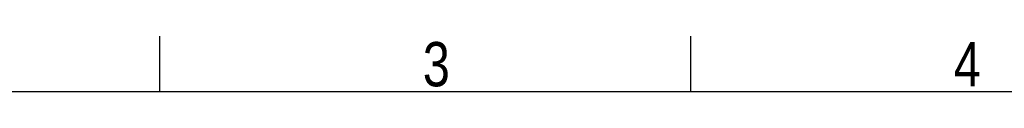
# Model space of a CAD drawing. Header units: millimetres. Extents: x 0 to 420, y 0 to 297.
# Tile 9 of 21: x 96 to 188, y 292 to 297. Entities that reach past the tile are written whole.
import ezdxf

# ---------------------------------------------------------------- set-up
doc = ezdxf.new("R2010")
doc.units = ezdxf.units.MM
doc.layers.add('CARTIGLIO', color=140, linetype='Continuous')
doc.styles.add('SLDTEXTSTYLE2', font='TXT', dxfattribs={"width": 0.821468})

msp = doc.modelspace()

# ---------------------------------------------------------------- linework, layer by layer
at = {"layer": 'CARTIGLIO', "linetype": 'Continuous'}
for p, q in [((108.6644, 291.8226), (108.6644, 296.9968)), ((158.2616, 291.8226), (158.2616, 296.9968)), ((414.8274, 291.8226), (5.1801, 291.8226))]:
    msp.add_line(p, q, dxfattribs=at)

# ---------------------------------------------------------------- texts
at = {"layer": 'CARTIGLIO', "char_height": 4.1394, "attachment_point": 2, "style": 'SLDTEXTSTYLE2'}
for s, insert in [('3', (134.4919, 296.4629)), ('4', (184.089, 296.4629))]:
    msp.add_mtext(s, dxfattribs=dict(at, insert=insert))

doc.saveas('drawing.dxf')
